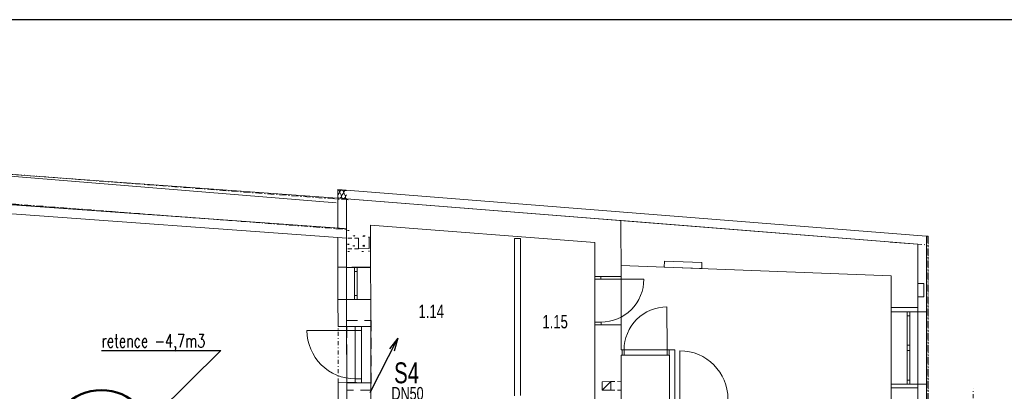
# Model space of a CAD drawing. Header units: millimetres. Extents: x 28262 to 240133, y -152087 to 56534.
# Tile 52 of 107: x 92168 to 110546, y 15222 to 22155. Entities that reach past the tile are written whole.
import ezdxf

# ---------------------------------------------------------------- set-up
doc = ezdxf.new("R2010")
doc.units = ezdxf.units.MM
doc.header["$MEASUREMENT"] = 0
for name, pattern in [('Tečkovaná L', [257.5, 15, -242.5]), ('Čerchovaná M', [225, 125, -42.5, 15, -42.5]), ('Čerchovaná S', [175, 75, -42.5, 15, -42.5]), ('Čárkovaná', [325, 200, -125]), ('čárkovaná 3', [75, 50, -25]), ('Čárkovaná S', [125, 75, -50])]:
    doc.linetypes.add(name, pattern=pattern)
doc.layers.get('0').update_dxf_attribs({"lineweight": 9})
for name, color, linetype, lineweight in [('--KANAL_POPIS', 7, 'Continuous', 25), ('--písmo', 7, 'Continuous', 25), ('--VODA', 5, 'VODA_PITNA_PODZ', 50), ('2D prvky - obecné', 7, 'Continuous', 9), ('Konstrukce - nosné', 7, 'Continuous', 9), ('Konstrukce – Dělicí čáry vrstev', 7, 'Continuous', 13), ('Kresby a obrázky', 7, 'Continuous', 9), ('Nové_0', 7, 'Continuous', 9), ('Nové_2D prvky - obecné', 7, 'Continuous', 9), ('Nové_Konstrukce - nosné', 7, 'Continuous', 9), ('Nové_Kresby a obrázky', 9, 'Continuous', 9), ('Nové_Otvory – Dveře', 7, 'Continuous', 9), ('Nové_Otvory – Okna', 7, 'Continuous', 9), ('Nové_Výplně – Řezové', 7, 'Continuous', 9), ('Otvory – Dveře', 7, 'Continuous', 9), ('Situace - terén', 7, 'Continuous', 9), ('TZB - elektroinstalace', 7, 'Continuous', 9), ('Výplně – Řezové', 7, 'Continuous', 9), ('Značky - řezy', 7, 'Continuous', 9)]:
    doc.layers.add(name, color=color, linetype=linetype, lineweight=lineweight)
doc.styles.add('styl1', font='arial.ttf', dxfattribs={"width": 0.7, "height": 250})
doc.styles.add('styl2', font='ARIALUNI.ttf', dxfattribs={"width": 0.7, "height": 30})
doc.styles.add('styl3', font='arial.ttf', dxfattribs={"width": 0.7, "height": 250})
doc.styles.add('styl7', font='romans.shx', dxfattribs={"width": 0.7, "height": 200})
doc.linetypes.add('VODA_PITNA_PODZ', pattern='A,35,-15,[117,CADKON.SHX,S=1.25,R=0,X=0,Y=0],-50', length=100)

msp = doc.modelspace()

# ---------------------------------------------------------------- hatches: boundary and pattern name
at = {"layer": 'Nové_Výplně – Řezové', "linetype": 'Continuous'}
for points in [[(98268, 17534), (98268, 17533), (98718, 17534), (98718, 17535)], [(98720, 16434), (98270, 16433), (98270, 16431), (98720, 16432)]]:
    msp.add_hatch(color=256, dxfattribs=at).paths.add_polyline_path(points)

# ---------------------------------------------------------------- linework, layer by layer
at = {"layer": '--KANAL_POPIS'}
for p, q in [((98711, 15197), (99226, 16213)), ((99226, 16213), (99069, 16015)), ((99226, 16213), (99160, 15969)), ((93693, 15984), (95923, 15984)), ((95923, 15984), (94464, 14542))]:
    msp.add_line(p, q, dxfattribs=at)
at = {"layer": '--písmo'}
msp.add_line((126343, 22155), (84343, 22155), dxfattribs=at)
at = {"layer": '--VODA'}
msp.add_circle((93693, 14267), 975, dxfattribs=at)
at = {"linetype": 'čárkovaná 3'}
msp.add_line((108932, 347), (108932, 17967), dxfattribs=at)
at = {"layer": '2D prvky - obecné', "linetype": 'Continuous'}
for p, q in [((98073, 18740), (79505, 20248)), ((108932, 17967), (108415, 18005))]:
    msp.add_line(p, q, dxfattribs=at)
at = {"layer": 'Konstrukce - nosné', "linetype": 'Čerchovaná M'}
for p, q in [((98041, 18810), (84673, 19832)), ((84631, 19283), (98042, 18259)), ((98298, 18791), (98067, 18808)), ((98069, 18256), (98256, 18242))]:
    msp.add_line(p, q, dxfattribs=at)
at = {"layer": 'Konstrukce - nosné', "linetype": 'Continuous'}
for p, q in [((98265, 18815), (88321, 19532)), ((98107, 18265), (88278, 18977)), ((88281, 18973), (98225, 18257)), ((88265, 18802), (98107, 18090)), ((98265, 18811), (98266, 18360)), ((102901, 18446), (98265, 18811)), ((103391, 18407), (102901, 18446)), ((103393, 17363), (103391, 18407)), ((108932, 17967), (103394, 18407)), ((98266, 18360), (98268, 17534)), ((98716, 18324), (102902, 17995)), ((98718, 17535), (98716, 18324)), ((102902, 17995), (102903, 17363)), ((108933, 17358), (108932, 17967)), ((98268, 17534), (98368, 17535)), ((98368, 17535), (98418, 17535)), ((98418, 17535), (98718, 17535)), ((103393, 17568), (108432, 17377)), ((102903, 17363), (103018, 17363)), ((103018, 17363), (103393, 17363)), ((108432, 17377), (108432, 16787)), ((108932, 17236), (108932, 17358)), ((98269, 16933), (98419, 16933)), ((98269, 16933), (98270, 16433)), ((98419, 16933), (98469, 16933)), ((98469, 16933), (98719, 16934)), ((98720, 16434), (98719, 16934)), ((108932, 16787), (108932, 16986)), ((108782, 16787), (108432, 16787)), ((108832, 16787), (108782, 16787)), ((108932, 16787), (108832, 16787)), ((102904, 16463), (103019, 16463)), ((102904, 16463), (102908, 13178)), ((103019, 16463), (103394, 16463)), ((103394, 15995), (103394, 16463)), ((103410, 15995), (103394, 15995)), ((103410, 15895), (103410, 15995)), ((104290, 15897), (104290, 15997)), ((104295, 15997), (104290, 15997)), ((104395, 15997), (104295, 15997)), ((104395, 15077), (104395, 15997)), ((103395, 15077), (103394, 15895)), ((103394, 15895), (103410, 15895)), ((104290, 15897), (104295, 15897)), ((104295, 15897), (104295, 15077)), ((108782, 15287), (108432, 15287)), ((108432, 15287), (108432, 15077)), ((108832, 15287), (108782, 15287)), ((108932, 15287), (108832, 15287)), ((108932, 13957), (108932, 15287))]:
    msp.add_line(p, q, dxfattribs=at)
at = {"layer": 'Konstrukce - nosné', "linetype": 'Tečkovaná L'}
for p, q in [((98295, 18228), (98295, 17828)), ((98310, 18228), (98311, 17828)), ((98685, 17829), (98685, 18229)), ((98711, 17829), (98710, 18229)), ((98390, 17928), (98590, 18129)), ((98390, 17928), (98390, 18128)), ((98390, 18128), (98590, 17929)), ((98410, 17928), (98610, 18129)), ((98410, 17928), (98410, 18128)), ((98410, 18128), (98610, 17929)), ((98590, 18129), (98590, 17929)), ((98610, 18129), (98610, 17929)), ((98295, 17828), (98685, 17829)), ((98311, 17828), (98711, 17829)), ((98590, 17929), (98390, 17928)), ((98610, 17929), (98410, 17928))]:
    msp.add_line(p, q, dxfattribs=at)
at = {"layer": 'Konstrukce – Dělicí čáry vrstev', "linetype": 'Continuous'}
for p, q in [((98267, 18253), (98107, 18265)), ((98267, 18253), (98107, 18265)), ((98107, 18090), (98267, 18078)), ((98107, 18090), (98267, 18078))]:
    msp.add_line(p, q, dxfattribs=at)
at = {"layer": 'Kresby a obrázky', "linetype": 'Čárkovaná S'}
for p, q in [((98490, 18081), (98270, 18081)), ((98490, 17881), (98270, 17881)), ((103202, 15403), (103421, 15401)), ((103201, 15242), (103421, 15241))]:
    msp.add_line(p, q, dxfattribs=at)
at = {"layer": 'Nové_0', "linetype": 'Čárkovaná'}
for p, q in [((98276, 15243), (98276, 16542)), ((98276, 16542), (98726, 16542)), ((98726, 16542), (98726, 15243)), ((98726, 15243), (98276, 15243))]:
    msp.add_line(p, q, dxfattribs=at)
at = {"layer": 'Nové_2D prvky - obecné', "linetype": 'Čerchovaná S'}
msp.add_line((108932, 17967), (109092, 17955), dxfattribs=at)
at = {"layer": 'Nové_Konstrukce - nosné', "linetype": 'Continuous'}
for p, q in [((98106, 18984), (98106, 18824)), ((108932, 18128), (98106, 18984)), ((98106, 18824), (98107, 18265)), ((98266, 18811), (108932, 17968)), ((98268, 17536), (98266, 18811)), ((98267, 18078), (98267, 18253)), ((98107, 18090), (98108, 17536)), ((101517, 18075), (101402, 18075)), ((101402, 18075), (101402, 15140)), ((101517, 15142), (101517, 18075)), ((109092, 18115), (108932, 18128)), ((109092, 16706), (109092, 18115)), ((108932, 17968), (108932, 17236)), ((98208, 17536), (98108, 17536)), ((98208, 17536), (98268, 17536)), ((98268, 17534), (98268, 17533)), ((98718, 17534), (98268, 17533)), ((98718, 17534), (98718, 17535)), ((98209, 16936), (98109, 16936)), ((98109, 16936), (98110, 16432)), ((98209, 16936), (98269, 16936)), ((98270, 16433), (98269, 16936)), ((108932, 16986), (108932, 16706)), ((108432, 16787), (108432, 16706)), ((108932, 16706), (108932, 16787)), ((108932, 16706), (108432, 16706)), ((108942, 16706), (108932, 16706)), ((108942, 16706), (109092, 16706)), ((98450, 16433), (98110, 16432)), ((98450, 16433), (98270, 16433)), ((98270, 16431), (98430, 16431)), ((98430, 16431), (98545, 16431)), ((98545, 16431), (98720, 16432)), ((98720, 16432), (98720, 16434)), ((98452, 15383), (98112, 15382)), ((98112, 15382), (98113, 14845)), ((98452, 15383), (98272, 15383)), ((98273, 14845), (98272, 15383)), ((98272, 15381), (98432, 15381)), ((98272, 15381), (98273, 14846)), ((98432, 15381), (98547, 15381)), ((98547, 15381), (98722, 15382)), ((98723, 14847), (98722, 15382)), ((108432, 15356), (108432, 15287)), ((108432, 15356), (108932, 15356)), ((108932, 15287), (108932, 15356)), ((108942, 15356), (108932, 15356)), ((108932, 15356), (108932, 13886)), ((108942, 15356), (109092, 15356)), ((109092, 13886), (109092, 15356))]:
    msp.add_line(p, q, dxfattribs=at)
at = {"layer": 'Nové_Konstrukce - nosné', "linetype": 'Čerchovaná M'}
for p, q in [((109123, 18114), (109097, 18114)), ((109097, 18114), (109097, 191)), ((109123, 18114), (109123, 191)), ((109123, 18114), (109123, 191)), ((109123, 191), (109123, 18114)), ((109123, 18114), (109123, 18114)), ((109123, 18114), (109123, 18114))]:
    msp.add_line(p, q, dxfattribs=at)
at = {"layer": 'Nové_Kresby a obrázky', "linetype": 'Čerchovaná S'}
msp.add_line((98112, 15383), (98110, 16433), dxfattribs=at)
at = {"layer": 'Nové_Otvory – Dveře', "linetype": 'Continuous'}
for p, q in [((102904, 16463), (102903, 17363)), ((102903, 17313), (102903, 17363)), ((102903, 17363), (103018, 17363)), ((102903, 17363), (103018, 17363)), ((102903, 17363), (103018, 17363)), ((103018, 17313), (102903, 17313)), ((103018, 17363), (103018, 17313)), ((103018, 17363), (103393, 17363)), ((103018, 17313), (103818, 17314)), ((103394, 16463), (103393, 17363)), ((98450, 16433), (98110, 16432)), ((98450, 16433), (98270, 16433)), ((98272, 15381), (98270, 16431)), ((98270, 16431), (98430, 16431)), ((98430, 16431), (98430, 16356)), ((98545, 16431), (98430, 16431)), ((98430, 16431), (98545, 16431)), ((98430, 16431), (98545, 16431)), ((98430, 16356), (98545, 16356)), ((98545, 16431), (98720, 16432)), ((98545, 16356), (98545, 16431)), ((98545, 16356), (98547, 15456)), ((98722, 15382), (98720, 16432)), ((102904, 16463), (102904, 16513)), ((102904, 16513), (103019, 16513)), ((103019, 16463), (102904, 16463)), ((102904, 16463), (103019, 16463)), ((102904, 16463), (103019, 16463)), ((103019, 16513), (103019, 16463)), ((103019, 16463), (103394, 16463)), ((98430, 16356), (97530, 16354)), ((98432, 15456), (98430, 16356)), ((104488, 15077), (104488, 15977)), ((98547, 15456), (98432, 15456)), ((98432, 15456), (98432, 15381)), ((98547, 15381), (98547, 15456)), ((98452, 15383), (98112, 15382)), ((98452, 15383), (98272, 15383)), ((98272, 15381), (98432, 15381)), ((98432, 15381), (98547, 15381)), ((98432, 15381), (98547, 15381)), ((98432, 15381), (98547, 15381)), ((98547, 15381), (98722, 15382))]:
    msp.add_line(p, q, dxfattribs=at)
for centre, radius, start, end in [((103018, 17313), 800, 270.0712, 0.0712), ((98430, 16356), 900, 180.105, 270.105), ((104488, 15077), 900, 0, 90)]:
    msp.add_arc(centre, radius, start, end, dxfattribs=at)
at = {"layer": 'Nové_Otvory – Okna', "linetype": 'Continuous'}
for p, q in [((98208, 17536), (98108, 17536)), ((98109, 16936), (98108, 17536)), ((98208, 17536), (98268, 17536)), ((98269, 16936), (98268, 17536)), ((98269, 16933), (98268, 17533)), ((98268, 17533), (98418, 17533)), ((98418, 17533), (98418, 17458)), ((98418, 17533), (98468, 17533)), ((98418, 17533), (98468, 17533)), ((98468, 17533), (98718, 17534)), ((98468, 17458), (98468, 17533)), ((98719, 16934), (98718, 17534)), ((98418, 17458), (98468, 17458)), ((98418, 17458), (98419, 17008)), ((98469, 17008), (98468, 17458)), ((98209, 16936), (98109, 16936)), ((98209, 16936), (98269, 16936)), ((98269, 16933), (98419, 16933)), ((98469, 17008), (98419, 17008)), ((98419, 17008), (98419, 16933)), ((98419, 16933), (98469, 16933)), ((98419, 16933), (98469, 16933)), ((98469, 16933), (98469, 17008)), ((98469, 16933), (98719, 16934)), ((108432, 15356), (108432, 16706)), ((108732, 16706), (108432, 16706)), ((108732, 16631), (108732, 16706)), ((108782, 16706), (108732, 16706)), ((108782, 16706), (108732, 16706)), ((108782, 16631), (108732, 16631)), ((108732, 16081), (108732, 16631)), ((108782, 16706), (108782, 16631)), ((108932, 16706), (108782, 16706)), ((108782, 16631), (108782, 16081)), ((108932, 15356), (108932, 16706)), ((108942, 16706), (108932, 16706)), ((108932, 15356), (108932, 16706)), ((108942, 16706), (109092, 16706)), ((109092, 15356), (109092, 16706)), ((108732, 16031), (108732, 16081)), ((108732, 16081), (108782, 16081)), ((108732, 15981), (108732, 16031)), ((108782, 16081), (108782, 16031)), ((108782, 16031), (108782, 15981)), ((108782, 15981), (108732, 15981)), ((108732, 15431), (108732, 15981)), ((108782, 15981), (108782, 15431)), ((108732, 15356), (108432, 15356)), ((108732, 15356), (108732, 15431)), ((108732, 15431), (108782, 15431)), ((108782, 15356), (108732, 15356)), ((108782, 15356), (108732, 15356)), ((108782, 15431), (108782, 15356)), ((108932, 15356), (108782, 15356)), ((108942, 15356), (108932, 15356)), ((108942, 15356), (109092, 15356))]:
    msp.add_line(p, q, dxfattribs=at)
at = {"layer": 'Nové_Výplně – Řezové', "linetype": 'Continuous'}
for p, q in [((98111, 18979), (98106, 18979)), ((98116, 18979), (98111, 18979)), ((98131, 18969), (98116, 18979)), ((98140, 18952), (98131, 18969)), ((98132, 18917), (98141, 18934)), ((98140, 18947), (98140, 18952)), ((98141, 18934), (98140, 18947)), ((98143, 18944), (98141, 18934)), ((98141, 18934), (98147, 18916)), ((98145, 18952), (98143, 18944)), ((98156, 18967), (98145, 18952)), ((98173, 18974), (98156, 18967)), ((98192, 18973), (98173, 18974)), ((98207, 18963), (98192, 18973)), ((98216, 18946), (98207, 18963)), ((98217, 18928), (98216, 18946)), ((98221, 18946), (98217, 18928)), ((98232, 18961), (98221, 18946)), ((98249, 18968), (98232, 18961)), ((98266, 18967), (98249, 18968)), ((98107, 18889), (98106, 18887)), ((98106, 18840), (98113, 18833)), ((98132, 18917), (98107, 18889)), ((98113, 18833), (98122, 18828)), ((98122, 18828), (98132, 18826)), ((98132, 18826), (98143, 18826)), ((98143, 18826), (98153, 18830)), ((98147, 18916), (98168, 18884)), ((98153, 18830), (98161, 18836)), ((98161, 18836), (98168, 18844)), ((98172, 18874), (98168, 18884)), ((98168, 18844), (98172, 18853)), ((98174, 18864), (98172, 18874)), ((98172, 18853), (98174, 18864)), ((98177, 18874), (98174, 18864)), ((98174, 18864), (98174, 18853)), ((98174, 18853), (98176, 18843)), ((98176, 18843), (98181, 18834)), ((98183, 18883), (98177, 18874)), ((98181, 18834), (98189, 18827)), ((98191, 18892), (98183, 18883)), ((98189, 18827), (98198, 18822)), ((98208, 18911), (98191, 18892)), ((98198, 18822), (98208, 18820)), ((98208, 18911), (98217, 18928)), ((98208, 18820), (98219, 18820)), ((98217, 18928), (98223, 18910)), ((98219, 18820), (98229, 18824)), ((98223, 18910), (98244, 18878)), ((98229, 18824), (98237, 18830)), ((98237, 18830), (98243, 18836)), ((98243, 18836), (98244, 18838)), ((98248, 18868), (98244, 18878)), ((98244, 18838), (98248, 18847)), ((98249, 18858), (98248, 18868)), ((98248, 18847), (98249, 18858)), ((98250, 18858), (98249, 18847)), ((98249, 18847), (98252, 18837)), ((98253, 18868), (98250, 18858)), ((98252, 18837), (98257, 18828)), ((98259, 18877), (98253, 18868)), ((98257, 18828), (98265, 18821)), ((98266, 18885), (98259, 18877)), ((98265, 18821), (98266, 18820))]:
    msp.add_line(p, q, dxfattribs=at)
at = {"layer": 'Otvory – Dveře', "linetype": 'Continuous'}
for p, q in [((104250, 15997), (104249, 16797)), ((103410, 15995), (104290, 15997)), ((103450, 15995), (103410, 15995)), ((103410, 15995), (103410, 15895)), ((103410, 15895), (103410, 15995)), ((103410, 15895), (103410, 15995)), ((103450, 15895), (103450, 15995)), ((104290, 15997), (104250, 15997)), ((104250, 15997), (104250, 15897)), ((104290, 15897), (104290, 15997)), ((104290, 15897), (104290, 15997)), ((104290, 15897), (104290, 15997)), ((103410, 15895), (104290, 15897)), ((103410, 15895), (103450, 15895)), ((104250, 15897), (104290, 15897))]:
    msp.add_line(p, q, dxfattribs=at)
msp.add_ellipse((104250, 15997), major_axis=(566, 566), ratio=1, start_param=0.787305, end_param=2.358102, dxfattribs=at)
at = {"layer": 'Situace - terén', "linetype": 'Continuous'}
for p, q in [((104204, 17650), (104199, 17537)), ((104902, 17624), (104204, 17650)), ((104199, 17537), (104898, 17511)), ((104898, 17511), (104902, 17624))]:
    msp.add_line(p, q, dxfattribs=at)
at = {"layer": 'TZB - elektroinstalace', "linetype": 'Continuous'}
for p, q in [((109042, 17236), (108932, 17236)), ((108932, 17236), (108932, 16986)), ((109042, 16986), (109042, 17236)), ((108932, 16986), (109042, 16986))]:
    msp.add_line(p, q, dxfattribs=at)
at = {"layer": 'Výplně – Řezové', "linetype": 'Continuous'}
for p, q in [((98490, 17881), (98490, 18081)), ((98690, 17885), (98689, 18083)), ((98490, 17881), (98690, 17885)), ((103202, 15403), (103041, 15400)), ((103041, 15400), (103042, 15241)), ((103042, 15241), (103202, 15403)), ((103202, 15403), (103201, 15242)), ((103201, 15242), (103042, 15241))]:
    msp.add_line(p, q, dxfattribs=at)
at = {"layer": 'Značky - řezy', "linetype": 'Čerchovaná S'}
msp.add_line((109964, 7393), (109964, 15270), dxfattribs=at)

# ---------------------------------------------------------------- texts
at = {"layer": '--KANAL_POPIS', "width": 0.7}
for s, height, style, p in [('retence -4,7m3', 250, 'styl7', (93696, 16040)), ('S4', 390, 'styl3', (99156, 15371)), ('DN50', 240, 'styl2', (99107, 15062))]:
    msp.add_text(s, height=height, dxfattribs=dict(at, style=style)).set_placement(p)
at = {"layer": '--písmo', "style": 'styl1', "width": 0.7}
for s, p in [('1.14', (99612, 16589)), ('1.15', (101924, 16396))]:
    msp.add_text(s, height=250, dxfattribs=at).set_placement(p)

doc.saveas('drawing.dxf')
